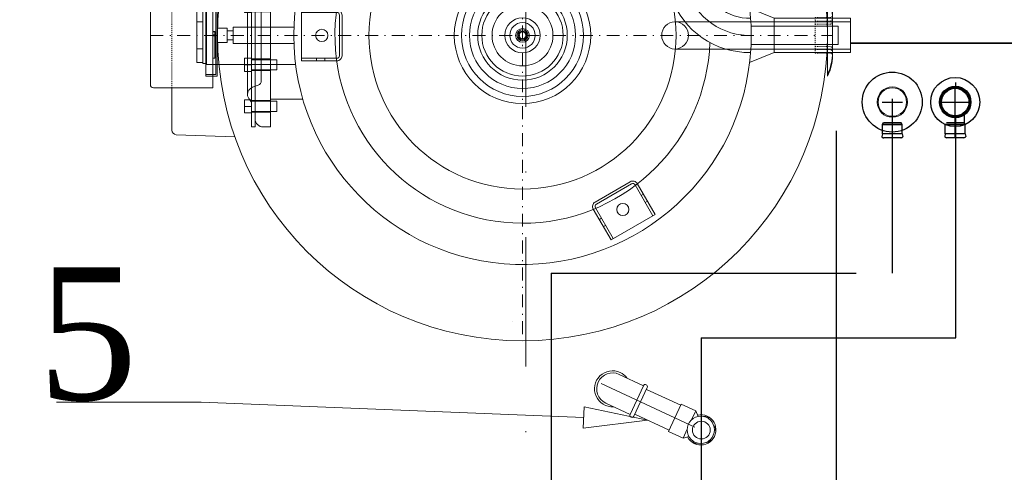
# Model space of a CAD drawing. Header units: centimetres. Extents: x -122 to 72759, y 3298 to 43172.
# Tile 131 of 243: x 30536 to 30633, y 17164 to 17209. Entities that reach past the tile are written whole.
import ezdxf
from ezdxf import colors
from ezdxf.entities.mleader import LeaderData, LeaderLine
from ezdxf.enums import TextEntityAlignment as Align
from ezdxf.lldxf.tags import DXFTag
from ezdxf.math import Vec2, Vec3

# ---------------------------------------------------------------- set-up
doc = ezdxf.new("R2010")
doc.units = ezdxf.units.CM
doc.header["$MEASUREMENT"] = 0
for name, pattern in [('CIEPťA_WODA', [60, 30, -15, 0, -15]), ('CONTINOUS', [0]), ('DASHDOT', [25.4, 12.7, -6.35, 0, -6.35]), ('HIDDEN', [0.375, 0.25, -0.125])]:
    doc.linetypes.add(name, pattern=pattern)
doc.layers.get('0').update_dxf_attribs({"lineweight": 5})
for name, color, linetype, lineweight in [('0-OSIE', 7, 'DASHDOT', 5), ('CP_AXIS', 143, 'DASHDOT', 9), ('CP_HIDDE', 203, 'HIDDEN', 9), ('IS_INSTAL GAZ_Opis', 7, 'Continuous', 5), ('IS_Text_Odbiornikow_Therm', 7, 'Continuous', 5), ('IS_WOD_Cyrkulacja', 215, 'IS_cyrkulacja_V100', 30), ('IS_Woda-PODSTROPEM-WC', 11, 'CIEPťA_WODA', 30), ('IS_Woda-PODSTROPEM-WZ', 140, 'Continuous', 30), ('IS_Zasilanie', 1, 'SOLID', 35), ('PROFEN_ARMATURA1', 7, 'Continuous', 18), ('PROFENIS- osie', 7, 'DASHDOT', 5), ('S_GAZ-opis', 7, 'CONTINOUS', 18)]:
    doc.layers.add(name, color=color, linetype=linetype, lineweight=lineweight)
doc.layers.add('IS_Grafika', color=7, linetype='SOLID', lineweight=5, true_color=0x000000)
doc.styles.add('Arial-sanit', font='arial.ttf')
doc.styles.add('CP_ATTR', font='ROMANS.SHX')
doc.styles.add('IS_KS_wewn_opis', font='ARIALN.TTF', dxfattribs={"width": 0.8, "height": 18})
doc.styles.add('IS_SIMPLEX', font='simplex.shx', dxfattribs={"width": 0.7})
doc.linetypes.add('IS_cyrkulacja_V100', pattern='A,25,-10,["~",IS_SIMPLEX,S=20,R=0,X=0,Y=-8.5],-25', length=60)
tags = doc.linetypes.add('SOLID', pattern=[10, 10, 0]).pattern_tags.tags
tags[6:7] = [DXFTag(74, 4), DXFTag(75, 0), DXFTag(340, '0'), DXFTag(46, 0.0), DXFTag(50, 0.0), DXFTag(44, 0.0), DXFTag(45, 0.0)]
tags[4:5] = [DXFTag(74, 4), DXFTag(75, 0), DXFTag(340, '0'), DXFTag(46, 0.0), DXFTag(50, 0.0), DXFTag(44, 0.0), DXFTag(45, 0.0)]

# ---------------------------------------------------------------- blocks, each defined once
blk = doc.blocks.new('G$C429A6C2F')
at = {"layer": '0-OSIE', "lineweight": 5}
blk.add_lwpolyline([(143.935, 348.152), (143.935, -325.164)], dxfattribs=at)
at = {"layer": 'IS_Grafika'}
blk.add_line((142.647, -195.678), (142.647, -195.678), dxfattribs=at)
blk = doc.blocks.new('G$C9AB6826A')
blk.add_circle((0, 0), 1.09)
at = {"layer": 'PROFEN_ARMATURA1'}
for p, q in [((2.59, 8.59), (4.19, 11.45)), ((2.59, 8.59), (5.98, 6.68)), ((5.98, 6.68), (7.59, 9.54)), ((2.56, 8), (0.29, 3.95)), ((5.73, 6.23), (2.33, 8.13)), ((5.5, 6.36), (3.23, 2.3)), ((-0.82, 2.31), (0.15, 4.03)), ((0.15, 4.03), (3.37, 2.22)), ((-0.82, 2.31), (0.24, 1.72)), ((-0.68, 1.57), (-0.82, 2.31)), ((2.4, 0.51), (3.37, 2.22)), ((1.35, 1.09), (2.4, 0.51)), ((1.7, 0.24), (2.4, 0.51))]:
    blk.add_line(p, q, dxfattribs=at)
blk.add_circle((0.04, 0.06), 1.67, dxfattribs=at)
for centre, radius, start, end in [((5.89, 10.5), 2.21, 330.7258, 178.8308), ((5.89, 10.5), 1.95, 330.7258, 150.7258), ((2.46, 8.36), 0.26, 60.7258, 240.7258), ((5.89, 10.5), 2.21, 302.6209, 330.7258), ((5.85, 6.46), 0.26, 240.7258, 60.7258), ((0.04, 0.06), 1.86, 113.8216, 330.7258), ((0.04, 0.06), 1.86, 330.7258, 7.6301)]:
    blk.add_arc(centre, radius, start, end, dxfattribs=at)
for points, knots in [([(-1.2, 1.19), (-1.25, 1.16), (-1.3, 1.13), (-1.4, 1.06), (-1.46, 1.03), (-1.53, 0.99), (-1.55, 0.98), (-1.57, 0.96)], [0.4616699, 0.4616699, 0.4616699, 0.4616699, 0.6211479, 0.6211479, 0.8281972, 0.8281972, 0.9026731, 0.9026731, 0.9026731, 0.9026731]), ([(-1.57, 0.96), (-1.57, 0.94), (-1.57, 0.92), (-1.57, 0.83), (-1.57, 0.77), (-1.57, 0.64), (-1.57, 0.59), (-1.57, 0.53)], [-0.9026731, -0.9026731, -0.9026731, -0.9026731, -0.8281972, -0.8281972, -0.6211479, -0.6211479, -0.4616699, -0.4616699, -0.4616699, -0.4616699]), ([(-1.56, -0.45), (-1.55, -0.5), (-1.55, -0.56), (-1.55, -0.69), (-1.55, -0.75), (-1.55, -0.84), (-1.55, -0.86), (-1.55, -0.88)], [0.4616699, 0.4616699, 0.4616699, 0.4616699, 0.6211479, 0.6211479, 0.8281972, 0.8281972, 0.9026731, 0.9026731, 0.9026731, 0.9026731]), ([(-1.55, -0.88), (-1.53, -0.89), (-1.51, -0.91), (-1.44, -0.95), (-1.38, -0.98), (-1.27, -1.04), (-1.22, -1.07), (-1.17, -1.1)], [-0.9026731, -0.9026731, -0.9026731, -0.9026731, -0.8281972, -0.8281972, -0.6211479, -0.6211479, -0.4616699, -0.4616699, -0.4616699, -0.4616699]), ([(1.28, -1.07), (1.32, -1.04), (1.37, -1.01), (1.48, -0.94), (1.54, -0.91), (1.61, -0.87), (1.63, -0.85), (1.65, -0.84)], [0.4616699, 0.4616699, 0.4616699, 0.4616699, 0.6211479, 0.6211479, 0.8281972, 0.8281972, 0.9026731, 0.9026731, 0.9026731, 0.9026731]), ([(1.65, -0.84), (1.65, -0.82), (1.65, -0.8), (1.65, -0.71), (1.65, -0.65), (1.65, -0.52), (1.65, -0.46), (1.64, -0.41)], [-0.9026731, -0.9026731, -0.9026731, -0.9026731, -0.8281972, -0.8281972, -0.6211479, -0.6211479, -0.4616699, -0.4616699, -0.4616699, -0.4616699]), ([(-0.32, -1.57), (-0.27, -1.6), (-0.22, -1.63), (-0.11, -1.69), (-0.05, -1.72), (0.02, -1.76), (0.04, -1.78), (0.06, -1.79)], [0.4616699, 0.4616699, 0.4616699, 0.4616699, 0.6211479, 0.6211479, 0.8281972, 0.8281972, 0.9026731, 0.9026731, 0.9026731, 0.9026731]), ([(0.06, -1.79), (0.08, -1.78), (0.1, -1.76), (0.17, -1.72), (0.23, -1.69), (0.34, -1.62), (0.39, -1.59), (0.44, -1.56)], [-0.9026731, -0.9026731, -0.9026731, -0.9026731, -0.8281972, -0.8281972, -0.6211479, -0.6211479, -0.4616699, -0.4616699, -0.4616699, -0.4616699])]:
    blk.add_open_spline(points, degree=3, knots=knots, dxfattribs=at)
at = {"layer": 'PROFENIS- osie', "linetype": 'DASHDOT'}
blk.add_line((6.63, 11.83), (0.04, 0.06), dxfattribs=at)
blk = doc.blocks.new('2d_rfx_aiw150_a')
for p, q in [((20, 305), (-20, 305)), ((40, 300), (-40, 300)), ((-97.58, -340.66), (-99.6, -282.98)), ((97.58, -340.66), (99.6, -282.98)), ((51.5, -304.5), (-51.5, -304.5)), ((-51.5, -304.5), (-51.5, -363)), ((51.5, -304.5), (51.5, -363)), ((-93.09, -345), (-51.5, -345)), ((51.5, -345), (93.09, -345)), ((48.5, -366), (-48.5, -366))]:
    blk.add_line(p, q)
blk.add_circle((0, 0), 300)
for centre, radius, start, end in [((-20, 262.5), 42.5, 90, 118.07249), ((-16.5, 254.1), 50.9, 90, 115.60853), ((16.5, 254.1), 50.9, 64.39147, 90), ((20, 262.5), 42.5, 61.92751, 90), ((-93.09, -340.5), 4.5, 182, 270), ((93.09, -340.5), 4.5, 270, 358), ((-48.5, -363), 3, 180, 270), ((48.5, -363), 3, 270, 0)]:
    blk.add_arc(centre, radius, start, end)
at = {"layer": 'CP_AXIS'}
for p, q in [((0, -366), (0, 305)), ((-300, 0), (300, 0))]:
    blk.add_line(p, q, dxfattribs=at)
at = {"layer": 'CP_HIDDE'}
for p, q in [((-17.5, 288), (-17.5, 302.5)), ((-14, 288), (-14, 302.5)), ((-11, 288), (-11, 302.5)), ((11, 288), (11, 302.5)), ((14, 288), (14, 302.5)), ((17.5, 288), (17.5, 302.5)), ((17.5, 288), (-17.5, 288)), ((-51.5, -345), (51.5, -345))]:
    blk.add_line(p, q, dxfattribs=at)
for centre, start, end in [((-20, 302.5), 360, 90), ((-16.5, 302.5), 360, 90), ((-13.5, 302.5), 360, 90), ((13.5, 302.5), 90, 180), ((16.5, 302.5), 90, 180), ((20, 302.5), 90, 180)]:
    blk.add_arc(centre, 2.5, start, end, dxfattribs=at)
blk = doc.blocks.new('G$C9C69C0FB')
for p, q in [((6.96, 18.305), (8.71, 21.336)), ((13.04, 18.836), (8.71, 21.336)), ((7.176, 18.18), (8.926, 21.211)), ((8.176, 19.912), (7.96, 20.037)), ((7.776, 19.219), (7.56, 19.344)), ((11.074, 15.93), (12.824, 18.961)), ((11.29, 15.805), (13.04, 18.836)), ((10.607, 15.622), (7.143, 17.622)), ((7.268, 17.838), (10.732, 15.838)), ((12.29, 17.537), (12.074, 17.662)), ((11.89, 16.844), (11.674, 16.969)), ((-26.65, 10.25), (-26.65, 4.1)), ((-26.3, 10.25), (-26.65, 10.25)), ((-26.3, 10.25), (-26.3, 4.1)), ((-24.8, 10.25), (-25.5, 10.25)), ((-24.8, 10.25), (-24.8, 4.1)), ((-27.34, 7.575), (-27.34, 8.875)), ((-26.65, 8.875), (-27.34, 8.875)), ((-26.65, 8.8), (-24.8, 8.8)), ((-26.65, 8.725), (-24.8, 8.725)), ((-24.8, 8.725), (-24.15, 8.725)), ((-24.15, 7.725), (-24.15, 8.725)), ((-26.65, 8.225), (-27.34, 8.225)), ((-26.65, 7.575), (-27.34, 7.575)), ((-27.05, 7.05), (-27.05, 4.789)), ((-26.65, 7.725), (-24.8, 7.725)), ((-26.65, 7.65), (-24.8, 7.65)), ((-24.8, 7.725), (-24.15, 7.725)), ((-21.615, 7.5), (-24.8, 7.5)), ((-25.991, 6.131), (-26.564, 6.348)), ((-31.15, 5.25), (-31.15, -2.75)), ((-30.05, 5.25), (-31.15, 5.25)), ((-30.15, 5.1), (-31.15, 5.1)), ((-30.15, 5.1), (-30.15, -2.6)), ((-30.05, 5.25), (-30.05, -2.75)), ((-25.7, 5.71), (-25.7, -3.21)), ((-31.45, 3.906), (-32.04, 3.906)), ((-32.04, -1.406), (-32.04, 3.906)), ((-31.45, 4), (-31.45, -1.5)), ((-31.15, 4), (-31.45, 4)), ((-31.09, 4), (-31.15, 4)), ((-31.09, 4.1), (-31.09, -1.6)), ((-30.05, 4.1), (-31.09, 4.1)), ((-22.319, 4.1), (-30.05, 4.1)), ((-27.34, 4.1), (-27.34, 4.789)), ((-26.65, 4.789), (-27.34, 4.789)), ((-26.65, 4.139), (-27.34, 4.139)), ((-27.34, 3.489), (-27.34, 4.1)), ((-27.05, 4.789), (-27.05, -2.289)), ((-26.65, 4.714), (-24.8, 4.714)), ((-26.65, 4.639), (-24.8, 4.639)), ((-26.65, 4.1), (-26.65, -1.6)), ((-26.3, 4.1), (-26.3, -1.6)), ((-24.8, 4.639), (-24.15, 4.639)), ((-24.8, 4.1), (-24.8, -1.6)), ((-24.15, 4.1), (-24.15, 4.639)), ((-24.15, 3.639), (-24.15, 4.1)), ((24.75, 2.935), (22.341, 3.919)), ((-26.65, 3.489), (-27.34, 3.489)), ((-26.65, 3.639), (-24.15, 3.639)), ((-26.65, 3.564), (-24.8, 3.564)), ((-21.75, 3.75), (-21.75, -1.25)), ((-18.25, 3.75), (-21.75, 3.75)), ((-18.25, 3.5), (-21.75, 3.5)), ((-20.25, 3.75), (-20.25, 3.5)), ((-19.45, 3.75), (-19.45, 3.5)), ((-18, -0.75), (-18, 3.25)), ((-17.75, 3.25), (-17.75, -0.75)), ((24.75, 2.935), (24.75, 2.595)), ((32.25, 2.935), (24.75, 2.935)), ((32.25, 2.935), (32.25, -0.435)), ((-31.45, 2.578), (-32.04, 2.578)), ((-29.05, 1.955), (-30.05, 1.955)), ((-29.05, 1.955), (-29.05, 0.545)), ((-28.47, 2.05), (-28.47, 0.45)), ((-22.486, 2.05), (-28.47, 2.05)), ((32.25, 2.595), (14.994, 2.595)), ((31.05, 2.15), (22.482, 2.15)), ((24.75, 2.595), (24.75, -0.095)), ((31.05, 2.15), (31.05, 0.35)), ((-30.25, 1.638), (-30.45, 1.638)), ((-30.45, -0.979), (-30.45, 1.638)), ((-30.25, 1.605), (-30.45, 1.605)), ((-30.25, 1.3), (-30.45, 1.3)), ((-30.25, 1.2), (-30.45, 1.2)), ((-30.25, -0.979), (-30.25, 1.638)), ((-30.15, 1.325), (-30.25, 1.325)), ((-30.15, 1.175), (-30.25, 1.175)), ((-28.47, 1.7), (-29.05, 1.7)), ((-29.05, 0.545), (-30.05, 0.545)), ((-28.47, 0.8), (-29.05, 0.8)), ((-22.486, 0.45), (-28.47, 0.45)), ((31.05, 0.35), (22.482, 0.35)), ((-31.45, -0.078), (-32.04, -0.078)), ((14.994, -0.095), (32.25, -0.095)), ((24.75, -0.435), (22.341, -1.419)), ((24.75, -0.095), (24.75, -0.435)), ((32.25, -0.435), (24.75, -0.435)), ((-31.45, -1.406), (-32.04, -1.406)), ((-31.15, -1.5), (-31.45, -1.5)), ((-31.09, -1.5), (-31.15, -1.5)), ((-30.05, -1.6), (-31.09, -1.6)), ((-30.25, -0.979), (-30.45, -0.979)), ((-22.319, -1.6), (-30.05, -1.6)), ((-27.34, -1.6), (-27.34, -0.989)), ((-26.65, -0.989), (-27.34, -0.989)), ((-27.34, -2.289), (-27.34, -1.6)), ((-26.65, -1.639), (-27.34, -1.639)), ((-26.65, -1.064), (-24.8, -1.064)), ((-26.65, -1.139), (-24.15, -1.139)), ((-26.65, -1.6), (-26.65, -7.75)), ((-26.3, -1.6), (-26.3, -7.75)), ((-24.8, -1.6), (-24.8, -7.75)), ((-24.15, -1.6), (-24.15, -1.139)), ((-24.15, -2.139), (-24.15, -1.6)), ((-18.25, -1), (-21.75, -1)), ((-18.25, -1.25), (-21.75, -1.25)), ((-20.25, -1), (-20.25, -1.25)), ((-19.45, -1), (-19.45, -1.25)), ((-30.15, -2.6), (-31.15, -2.6)), ((-30.05, -2.75), (-31.15, -2.75)), ((-26.65, -2.289), (-27.34, -2.289)), ((-27.05, -2.289), (-27.05, -4.55)), ((-26.65, -2.139), (-24.8, -2.139)), ((-26.65, -2.214), (-24.8, -2.214)), ((-24.8, -2.139), (-24.15, -2.139)), ((-25.991, -3.631), (-26.564, -3.848)), ((-27.34, -6.375), (-27.34, -5.075)), ((-26.65, -5.075), (-27.34, -5.075)), ((-26.65, -5.725), (-27.34, -5.725)), ((-26.65, -5.15), (-24.8, -5.15)), ((-26.65, -5.225), (-24.8, -5.225)), ((-21.615, -5), (-24.8, -5)), ((-24.8, -5.225), (-24.15, -5.225)), ((-24.15, -6.225), (-24.15, -5.225)), ((-26.65, -6.375), (-27.34, -6.375)), ((-26.65, -6.225), (-24.8, -6.225)), ((-26.65, -6.3), (-24.8, -6.3)), ((-24.8, -6.225), (-24.15, -6.225)), ((-26.3, -7.75), (-26.65, -7.75)), ((-24.8, -7.75), (-25.5, -7.75)), ((7.143, -15.122), (10.607, -13.122)), ((10.732, -13.338), (7.268, -15.338)), ((11.074, -13.43), (12.824, -16.461)), ((11.29, -13.305), (13.04, -16.336)), ((11.674, -14.469), (11.89, -14.344)), ((12.074, -15.162), (12.29, -15.037)), ((6.96, -15.805), (8.71, -18.836)), ((7.176, -15.68), (8.926, -18.711)), ((8.71, -18.836), (13.04, -16.336)), ((7.56, -16.844), (7.776, -16.719)), ((7.96, -17.537), (8.176, -17.412))]:
    blk.add_line(p, q)
for centre, radius in [((9.875, 18.354), 0.6), ((0, 1.25), 15.1), ((0, 1.25), 6.708), ((0, 1.25), 6), ((0, 1.25), 5.215), ((0, 1.25), 4.405), ((0, 1.25), 4), ((0, 1.25), 3), ((0, 1.25), 1.73), ((0, 1.25), 1.25), ((-19.75, 1.25), 0.6), ((0, 1.25), 0.673), ((0, 1.25), 0.545), ((0, 1.25), 0.425), ((0, 1.25), 0.335), ((9.875, -15.854), 0.6)]:
    blk.add_circle(centre, radius)
for centre, radius, start, end in [((0, 1.25), 22.5, 3.42706, 356.57294), ((0, 1.249), 18.45, 16.85223, 357.83441), ((7.393, 18.055), 0.5, 149.99989, 240.00011), ((7.393, 18.055), 0.25, 150, 240), ((10.857, 16.055), 0.5, 239.99997, 330.00003), ((10.857, 16.055), 0.25, 239.99982, 330.00018), ((-25.5, 9.45), 0.8, 90, 180), ((-27.237, 8.004), 0.587, 314.66291, 0), ((-26.3, 7.05), 0.75, 135.54192, 180), ((-26.3, 7.05), 0.75, 180, 249.35576), ((-26.3, 7.05), 0.75, 134.36671, 135.54192), ((-26.15, 5.71), 0.45, 0, 69.30534), ((22.344, 7.756), 6.511, 193.06112, 267.85151), ((22.344, 7.756), 4.828, 193.88835, 271.10525), ((22.333, 7.751), 8.186, 199.88654, 270.72703), ((-18.25, 3.25), 0.5, 359.99997, 90.00003), ((-18.25, 3.25), 0.25, 359.99982, 90.00018), ((15.036, 1.25), 1.346, 91.76868, 268.23132), ((14.977, 1.25), 1.345, 270.71938, 89.28076), ((0, 1.25), 22.5, 356.57294, 3.42706), ((-18.25, -0.75), 0.5, 269.99989, 0.00011), ((-18.25, -0.75), 0.25, 270, 0), ((-26.3, -4.55), 0.75, 110.64424, 180), ((-26.15, -3.21), 0.45, 290.69466, 0), ((-26.3, -4.55), 0.75, 180, 224.45808), ((-26.3, -4.55), 0.75, 224.45808, 225.63329), ((-27.237, -5.504), 0.587, 0, 45.33709), ((-25.5, -6.95), 0.8, 180, 270), ((10.857, -13.555), 0.5, 29.99989, 120.00011), ((10.857, -13.555), 0.25, 30, 120), ((7.393, -15.555), 0.5, 119.99997, 210.00003), ((7.393, -15.555), 0.25, 119.99982, 210.00018)]:
    blk.add_arc(centre, radius, start, end)
at = {"xscale": 0.1, "yscale": 0.1, "zscale": 0.1, "rotation": 270}
blk.add_blockref('2d_rfx_aiw150_a', (0, 1.25), dxfattribs=at)
at = {"linetype": 'ByBlock', "style": 'CP_ATTR', "flags": 9}
for tag in ['NAME', 'NUMBER', 'GROUP', 'ORDER-NO', 'PRODUCER', 'OTHER', 'TEXT_01', 'TEXT_02', 'TEXT_03', 'TEXT_04', 'TEXT_05', 'TEXT_06', 'TEXT_07', 'TEXT_08', 'TEXT_09', 'TEXT_10', 'TEXT_11', 'TEXT_12', 'TEXT_13', 'TEXT_14', 'TEXT_15', 'TEXT_16', 'TEXT_17', 'TEXT_18', 'TEXT_19', 'TEXT_20', 'TEXT_21', 'TEXT_22', 'TEXT_23', 'TEXT_24', 'TEXT_25', 'TEXT_26', 'TEXT_27', 'TEXT_28', 'TEXT_29', 'TEXT_30', 'TEXT_31', 'TEXT_32', 'TEXT_33', 'TEXT_34', 'TEXT_35', 'TEXT_36', 'TEXT_37', 'TEXT_38', 'TEXT_39', 'TEXT_40']:
    blk.add_attdef(tag, text='', height=0.00005, rotation=270, dxfattribs=at).set_placement((-0.002, 1.259), align=Align.MIDDLE_LEFT)
blk = doc.blocks.new('_Closed')
at = {"color": 0, "linetype": 'ByBlock', "lineweight": -2}
for p, q in [((-1, 0.167), (0, 0)), ((-1, 0.167), (-1, -0.167)), ((0, 0), (-1, -0.167)), ((0, 0), (-1, 0))]:
    blk.add_line(p, q, dxfattribs=at)
blk = doc.blocks.new('_None')
blk = doc.blocks.new('rdzzs023_m03')
for p, q in [((12, 7.5), (0, 7.5)), ((0, -7.5), (0, 7.5)), ((12, 7.5), (15.28, 7.98)), ((12, 7.5), (12, -7.5)), ((17, 6.5), (17, -6.5)), ((12, -7.5), (0, -7.5)), ((12, -7.5), (15.28, -7.98))]:
    blk.add_line(p, q)
for centre, start, end in [((15.5, 6.5), 360, 98.39027), ((15.5, -6.5), 261.60973, 0)]:
    blk.add_arc(centre, 1.5, start, end)
blk = doc.blocks.new('rdzzs023_wip_cir01b')
blk.add_wipeout([(8, 0), (7.73, 2.07), (6.93, 4), (5.66, 5.66), (4, 6.93), (2.07, 7.73), (0, 8), (-2.07, 7.73), (-4, 6.93), (-5.66, 5.66), (-6.93, 4), (-7.73, 2.07), (-8, 0), (-7.73, -2.07), (-6.93, -4), (-5.66, -5.66), (-4, -6.93), (-2.07, -7.73), (0, -8), (2.07, -7.73), (4, -6.93), (5.66, -5.66), (6.93, -4), (7.73, -2.07)])
blk = doc.blocks.new('rdzzs023_m01')
for radius in [8, 7.5]:
    blk.add_circle((0, 0), radius)
blk = doc.blocks.new('_ClosedBlank')
at = {"color": 0, "linetype": 'ByBlock', "lineweight": -2}
for p, q in [((-1, 0.167), (0, 0)), ((-1, 0.167), (-1, -0.167)), ((0, 0), (-1, -0.167))]:
    blk.add_line(p, q, dxfattribs=at)

msp = doc.modelspace()

# ---------------------------------------------------------------- block references
msp.add_blockref('G$C429A6C2F', (30441.8686, 17374.75216))

# ---------------------------------------------------------------- next in the draw order: linework, layer by layer
for radius in [1.49352, 1.40017]:
    msp.add_circle((30621.8652, 17200.67621), radius)
at = {"layer": 'IS_WOD_Cyrkulacja', "color": 6, "ltscale": 0.5}
msp.add_line((30616.38153, 17147.89959), (30616.38153, 17197.85949), dxfattribs=at)
at = {"layer": 'IS_Woda-PODSTROPEM-WC'}
for p, q in [((30620.85765, 17200.67621), (30622.86311, 17200.67621)), ((30621.86259, 17200.9773), (30621.86259, 17183.86557)), ((30620.8844, 17198.47621), (30620.9844, 17198.62621)), ((30622.8344, 17198.47621), (30620.8844, 17198.47621)), ((30622.7344, 17198.62621), (30620.9844, 17198.62621)), ((30622.8344, 17198.47621), (30622.7344, 17198.62621)), ((30588.31665, 17183.86557), (30588.31665, 17070.61465)), ((30588.31665, 17183.86557), (30621.86259, 17183.86557))]:
    msp.add_line(p, q, dxfattribs=at)
msp.add_circle((30621.8594, 17200.67621), 2.94736, dxfattribs=at)
at = {"layer": 'IS_Woda-PODSTROPEM-WZ'}
for p, q in [((30628.11201, 17177.50684), (30628.11201, 17202.58272)), ((30628.9277, 17200.67621), (30628.9277, 17198.62621)), ((30629.0277, 17198.47621), (30627.0777, 17198.47621)), ((30628.9277, 17198.62621), (30627.1777, 17198.62621)), ((30629.0277, 17198.47621), (30628.9277, 17198.62621)), ((30603.07641, 17177.50684), (30603.07641, 17151.36257)), ((30603.07641, 17177.50684), (30628.11201, 17177.50684))]:
    msp.add_line(p, q, dxfattribs=at)
at = {"layer": 'IS_Zasilanie'}
msp.add_lwpolyline([(30666.19068, 17155.50088), (30666.19068, 17149.03016), (30643.02273, 17149.03016), (30643.02273, 17206.47587), (30617.77164, 17206.47699)], dxfattribs=at)

# ---------------------------------------------------------------- next in the draw order: block references
msp.add_blockref('G$C9C69C0FB', (30585.48677, 17205.97703))
at = {"xscale": 0.7999999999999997, "yscale": 0.8000000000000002, "zscale": 0.8, "rotation": 94.35367910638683}
msp.add_blockref('G$C9AB6826A', (30603.07641, 17168.45273), dxfattribs=at)
at = {"layer": 'IS_Woda-PODSTROPEM-WC', "xscale": 0.076470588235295, "yscale": 0.13, "zscale": 0.5, "rotation": 270.0000000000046}
msp.add_blockref('rdzzs023_m03', (30621.8594, 17198.47621), dxfattribs=at)
at = {"layer": 'IS_Woda-PODSTROPEM-WZ', "xscale": 0.076470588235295, "yscale": 0.13, "zscale": 0.5, "rotation": 270.0000000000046}
msp.add_blockref('rdzzs023_m03', (30628.0527, 17198.47621), dxfattribs=at)

# ---------------------------------------------------------------- next in the draw order: texts
at = {"layer": 'IS_Woda-PODSTROPEM-WC', "style": 'CP_ATTR', "flags": 9}
for tag, text, p in [('PRODUCER', '', (30621.84016, 17200.66526)), ('POWER', '', (30621.84012, 17200.6653)), ('PRODUCT-TYPE', '', (30621.84021, 17200.66529)), ('GROUP', '', (30621.84012, 17200.66528)), ('VOLTAGE', '', (30621.84014, 17200.66528)), ('WEIGHT', '', (30621.84013, 17200.66527)), ('ARTICLE', '', (30621.84013, 17200.66526)), ('TEMPERATURE', '', (30621.84021, 17200.66528)), ('DN', '54 x 54 x 35', (30621.84009, 17200.66529)), ('CHARACTER', '', (30621.84021, 17200.66527)), ('ORDER-NO', '', (30621.84021, 17200.6653)), ('OTHER', '', (30621.84017, 17200.66526)), ('NUMBER', '', (30621.84021, 17200.66528)), ('NAME', 'Trójnik redukcyjny 54 x 54 x 35', (30621.84021, 17200.66526)), ('PN', '', (30621.84017, 17200.66526)), ('FLOW', '', (30621.84021, 17200.66526))]:
    msp.add_attdef(tag, text=text, height=0.0000173, rotation=180, dxfattribs=at).set_placement(p, align=Align.MIDDLE_LEFT)

# ---------------------------------------------------------------- next in the draw order: leaders
at = {"layer": 'IS_INSTAL GAZ_Opis'}
ml = msp.add_multileader_mtext('Standard', dxfattribs=at)
ml.set_content('{\\fArial Narrow|b0|i0|c238|p34;Kanał nawiewny "Z"  %%c 1\\FAaa.shx|c238;\x81\\fArial Narrow|b0|i0|c238|p34;2,5 cm, \\Pzewn. kratka+2,0 m nad ziemią\\Pzakończony nie niżej \\Pniż 30 cm nad posadzką}', color=256, style='Arial-sanit')
ml.set_leader_properties(color=256, linetype='ByLayer', lineweight=-1)
ml.set_arrow_properties(name='CLOSED')
ml.build(insert=Vec2(0, 0))
ml.multileader.update_dxf_attribs({"text_left_attachment_type": 6, "text_right_attachment_type": 6, "arrow_head_size": 5})
ctx = ml.context
ctx.base_point, ctx.char_height, ctx.arrow_head_size, ctx.plane_origin = Vec3(30289.70064, 17549.8276), 15, 5, Vec3(30834.38378, 18013.07144)
ctx.left_attachment, ctx.right_attachment = 6, 6
notes = []
notes.append((ctx, [(0, (1, 1, 0), (30547.937, 17549.8276), (-1, 0), 8, [(0, [(30465.7128, 17398.76117)], 0, [])])]))
ctx.mtext.insert, ctx.mtext.defined_height, ctx.mtext.flow_direction = Vec3(30291.70064, 17569.72869), 36, 5
at = {"layer": 'IS_Text_Odbiornikow_Therm', "lineweight": 5}
ml = msp.add_multileader_mtext('Standard', dxfattribs=at)
ml.set_content('{\\W1;\\fTimes New Roman|b0|i0|c0|p0;5}', color=256, style='IS_KS_wewn_opis')
ml.set_leader_properties(color=256, linetype='ByLayer', lineweight=-1)
ml.set_arrow_properties(name='CLOSEDBLANK')
ml.build(insert=Vec2(0, 0))
ml.multileader.update_dxf_attribs({"text_left_attachment_type": 6, "text_right_attachment_type": 6, "dogleg_length": 5.01811, "arrow_head_size": 6.27263})
ctx = ml.context
ctx.base_point, ctx.char_height, ctx.arrow_head_size, ctx.landing_gap_size, ctx.plane_origin = Vec3(30538.94741, 17171.2135), 13, 6.27263, 1.25453, Vec3(30416.51163, 17038.15032)
ctx.left_attachment, ctx.right_attachment, ctx.text_align_type = 6, 6, 2
notes.append((ctx, [(1, (1, 1, 0), (30553.88841, 17171.2135), (-1, 0), 5.01811, [(0, [(30597.77627, 17169.43256)], 0, [])])]))
ctx.mtext.insert, ctx.mtext.alignment, ctx.mtext.flow_direction = Vec3(30547.61578, 17184.43844), 3, 5
at = {"layer": 'S_GAZ-opis'}
ml = msp.add_multileader_mtext('Standard', dxfattribs=at)
ml.set_content('{\\fArial Narrow|b0|i1|c238|p34;\\H0.777778x;Szafka gazowa LPG z reduktorem II%%D\\fArial|b0|i1|c238|p34;\\P\\fArial Narrow|b0|i1|c238|p34; i zaworem głównym dn25mm\\fArial|b0|i1|c238|p34;\\P\\fArial Narrow|b0|i1|c238|p34;Dół szafki min. 0,5 m n.p.t.\\fArial|b0|i1|c238|p34;\\P\\fArial Narrow|b0|i1|c238|p34;Wymiary szafki metalowej: 400x400x200\\fCentury Gothic|b0|i1|c238|p34;\\H1.285714x;.}', color=256, style='Arial-sanit')
ml.set_leader_properties()
ml.set_arrow_properties(name='NONE')
ml.build(insert=Vec2(0, 0))
ml.multileader.update_dxf_attribs({"text_left_attachment_type": 5, "text_right_attachment_type": 5, "text_top_attachment_type": 10, "dogleg_length": 0.08, "arrow_head_size": 1080, "scale": 0.09})
ctx = ml.context
ctx.base_point, ctx.scale, ctx.char_height, ctx.arrow_head_size, ctx.landing_gap_size, ctx.plane_origin = Vec3(30942.4602, 17466.8284), 0.09, 18, 1080, 18, Vec3(32463.54614, 17274.37042)
ctx.left_attachment, ctx.right_attachment, ctx.bottom_attachment = 5, 5, 10
notes.append((ctx, [(1, (1, 1, 0), (30942.453, 17466.8284), (1, 0), 0.0072, [(0, [(30622.49734, 17417.17344)], 0, [])])]))
ctx.mtext.insert, ctx.mtext.flow_direction = Vec3(30960.4602, 17563.47917), 5
for ctx, leaders in notes:
    for number, flags, end, landing, length, lines in leaders:
        leader = LeaderData()
        leader.index, (leader.has_last_leader_line, leader.has_dogleg_vector, leader.attachment_direction) = number, flags
        leader.last_leader_point, leader.dogleg_vector, leader.dogleg_length = Vec3(end), Vec3(landing), length
        for number, points, colour, breaks in lines:
            line = LeaderLine()
            line.index, line.vertices, line.color, line.breaks = number, Vec3.list(points), colors.encode_raw_color(colour), breaks
            leader.lines.append(line)
        ctx.leaders.append(leader)

# ---------------------------------------------------------------- next in the draw order: block references
at = {"layer": 'IS_Woda-PODSTROPEM-WZ', "xscale": 0.193333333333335, "yscale": 0.193333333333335, "zscale": 0.5, "rotation": 270.0000000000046}
msp.add_blockref('rdzzs023_wip_cir01b', (30628.0527, 17200.67621), dxfattribs=at)

# ---------------------------------------------------------------- next in the draw order: linework, layer by layer
at = {"layer": 'IS_Woda-PODSTROPEM-WZ'}
for p, q in [((30628.0527, 17197.17621), (30628.0527, 17202.12621)), ((30626.6027, 17200.67621), (30629.5027, 17200.67621))]:
    msp.add_line(p, q, dxfattribs=at)
for radius in [2.41389, 1.35]:
    msp.add_circle((30628.0527, 17200.67621), radius, dxfattribs=at)

# ---------------------------------------------------------------- next in the draw order: block references
at = {"layer": 'IS_Woda-PODSTROPEM-WZ', "xscale": 0.193333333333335, "yscale": 0.193333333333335, "zscale": 0.5, "rotation": 270.0000000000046}
msp.add_blockref('rdzzs023_m01', (30628.0527, 17200.67621), dxfattribs=at)

# ---------------------------------------------------------------- next in the draw order: texts
at = {"layer": 'IS_Woda-PODSTROPEM-WZ', "style": 'CP_ATTR', "flags": 9}
for tag, text, p in [('VOLTAGE', '', (30628.02343, 17200.66041)), ('WEIGHT', '', (30628.02341, 17200.66039)), ('PRODUCER', '', (30628.02346, 17200.66038)), ('POWER', '', (30628.02341, 17200.66043)), ('PRODUCT-TYPE', '', (30628.02354, 17200.66042)), ('GROUP', '', (30628.02341, 17200.6604)), ('ARTICLE', '', (30628.02342, 17200.66037)), ('TEMPERATURE', '', (30628.02354, 17200.6604)), ('DN', '54 x 54 x 35', (30628.02337, 17200.66042)), ('CHARACTER', '', (30628.02354, 17200.66039)), ('ORDER-NO', '', (30628.02354, 17200.66043)), ('OTHER', '', (30628.02348, 17200.66037)), ('NUMBER', '', (30628.02354, 17200.66041)), ('PN', '', (30628.02348, 17200.66038)), ('FLOW', '', (30628.02354, 17200.66038)), ('NAME', 'Trójnik redukcyjny 54 x 54 x 35', (30628.02354, 17200.66037))]:
    msp.add_attdef(tag, text=text, height=0.000025, rotation=180, dxfattribs=at).set_placement(p, align=Align.MIDDLE_LEFT)

doc.saveas('drawing.dxf')
